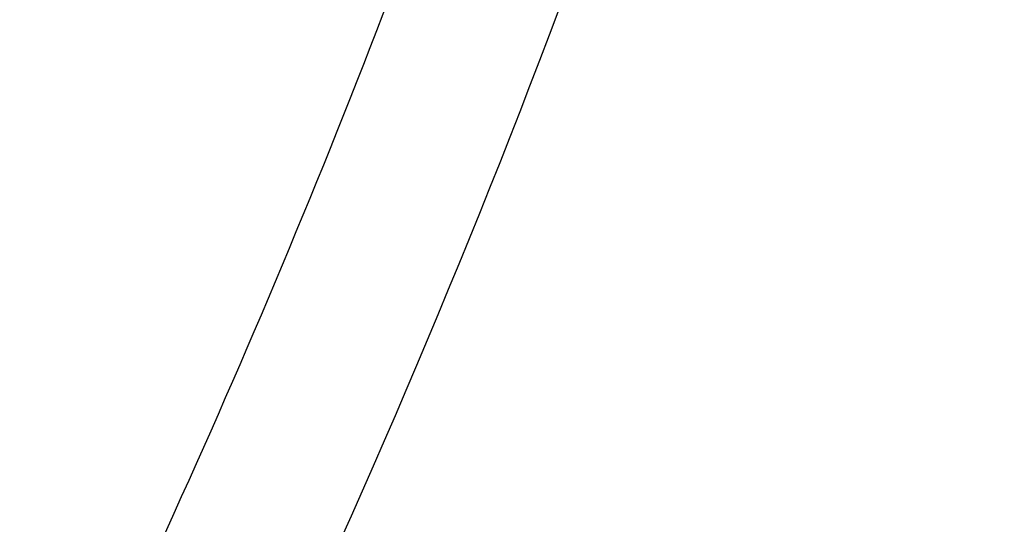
# Model space of a CAD drawing. Header units: millimetres. Extents: x -7 to 844, y 0 to 594.
# Tile 86 of 135: x 317.742 to 319.387, y 475.812 to 476.654. Entities that reach past the tile are written whole.
import ezdxf

# ---------------------------------------------------------------- set-up
doc = ezdxf.new("R2010")
doc.units = ezdxf.units.MM
doc.styles.add('SLDTEXTSTYLE2', font='HYSWLONGFANGSONG.TTF', dxfattribs={"bigfont": 'bigfont'})
doc.styles.add('SLDTEXTSTYLE3', font='HYSWLONGFANGSONG.TTF')
doc.dimstyles.new('SLDDIMSTYLE15', dxfattribs={"dimtxt": 9.875366, "dimasz": 4.884615, "dimexe": 0, "dimexo": 0.0625, "dimgap": 2.468842, "dimtad": 0, "dimtih": 1, "dimtoh": 1, "dimlfac": 5, "dimrnd": 1e-09, "dimzin": 12, "dimdsep": 46, "dimtxsty": 'SLDTEXTSTYLE3', "dimblk1": 'NONE', "dimblk2": 'NONE', "dimsah": 1, "dimcen": 0, "dimadec": 0, "dimazin": 3, "dimtfac": 1, "dimtdec": 3, "dimtmove": 0, "dimatfit": 3, "dimldrblk": 'NONE', "dimfxl": 1, "dimfrac": 2, "dimtolj": 1, "dimtzin": 12, "dimarcsym": 0})

# ---------------------------------------------------------------- blocks, each defined once
blk = doc.blocks.new('_D_55')
at = {"color": 7, "linetype": 'Continuous', "lineweight": 18}
blk.add_line((512.9103, 531.6318), (472.0115, 531.6318), dxfattribs=at)
at = {"color": 7, "linetype": 'Continuous', "lineweight": 18, "attachment_point": 1}
for s, insert, char_height, style in [('通', (502.6797, 543.5691), 9.2604, 'SLDTEXTSTYLE2'), ('%%c', (482.4208, 543.5691), 9.26042, 'SLDTEXTSTYLE3'), ('22', (494.0367, 543.5691), 9.26042, 'SLDTEXTSTYLE3'), ('8-', (472.0115, 543.5691), 9.26042, 'SLDTEXTSTYLE3')]:
    blk.add_mtext(s, dxfattribs=dict(at, insert=insert, char_height=char_height, style=style))
blk = doc.blocks.new('_None')

msp = doc.modelspace()

# ---------------------------------------------------------------- linework, layer by layer
at = {"color": 7, "linetype": 'Continuous', "lineweight": 18}
msp.add_arc((304.29717, 482.130287), 43.076923, 262.7000494, 5.9555652, dxfattribs=at)
at = {"color": 8, "linetype": 'Continuous', "lineweight": 25}
for radius, start, end in [(15.497267, 334.81327, 345.6299988), (15.225302, 334.3121421, 341.5685771)]:
    msp.add_arc((304.139196, 482.130287), radius, start, end, dxfattribs=at)

# ---------------------------------------------------------------- dimensions: what is measured, and where the dimension line sits
at = {"color": 7, "linetype": 'Continuous', "lineweight": 18}
dim = msp.add_diameter_dim_2p(p1=(3.286, 2.923341), p2=(0, 0), text='8-<>通', dimstyle='SLDDIMSTYLE15', dxfattribs=at)
dim.commit()
dim.dimension.update_dxf_attribs({"geometry": '_D_55', "text_midpoint": (491.667114, 539.014431), "dimtype": 163})

doc.saveas('drawing.dxf')
